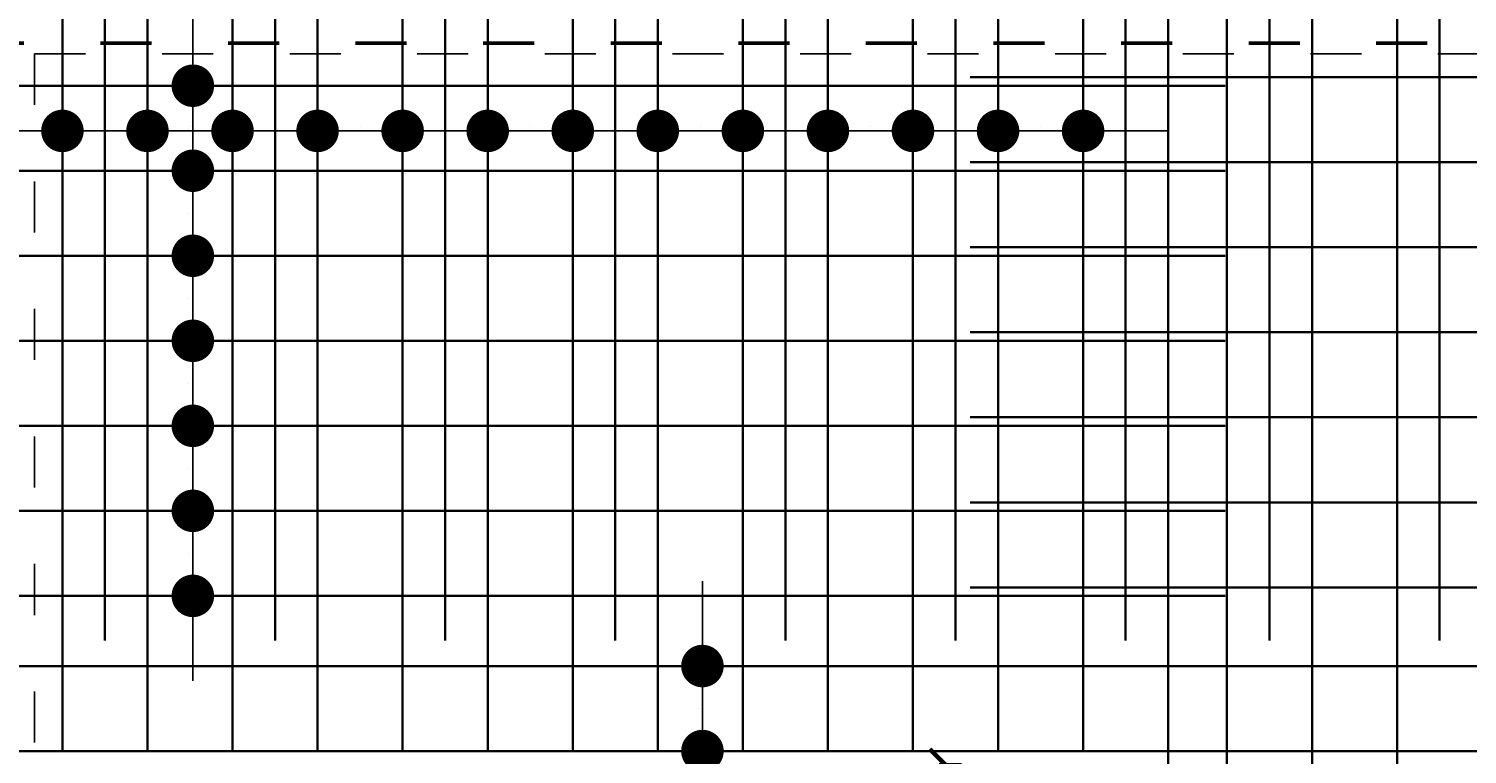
# Model space of a CAD drawing. Header units: millimetres. Extents: x 300938 to 312016, y 11971 to 20881.
# Tile 187 of 239: x 309619 to 309958, y 16742 to 16913. Entities that reach past the tile are written whole.
import ezdxf

# ---------------------------------------------------------------- set-up
doc = ezdxf.new("R2010")
doc.units = ezdxf.units.MM
doc.linetypes.add('ACAD_ISO03W100', pattern=[30, 12, -18])
for name, color, linetype, lineweight in [('konstrukcja wymiary', 1, 'Continuous', 13), ('zbrojenie', 4, 'Continuous', 50), ('zbrojenie płyty', 141, 'Continuous', 35)]:
    doc.layers.add(name, color=color, linetype=linetype, lineweight=lineweight)
doc.layers.add('przerywane', color=6, linetype='ACAD_ISO03W100')
doc.styles.add('KONSTRUKCJA', font='romand.shx', dxfattribs={"oblique": 10})
doc.styles.get("Standard").update_dxf_attribs({"font": 'romand.shx', "oblique": 10})
doc.dimstyles.new('150', dxfattribs={"dimtxt": 10, "dimasz": 7, "dimexe": 1.25, "dimexo": 0.625, "dimgap": 3, "dimtad": 1, "dimdec": 0, "dimrnd": 0.5, "dimtxsty": 'KONSTRUKCJA', "dimblk": 'ARCHTICK', "dimcen": 2.5, "dimadec": 0, "dimazin": 0, "dimtfac": 1, "dimtdec": 0, "dimtix": 1, "dimtmove": 0, "dimatfit": 3, "dimfxl": 4, "dimfxlon": 1, "dimarcsym": 0})
doc.dimstyles.new('kropki', dxfattribs={"dimtxt": 0.001, "dimasz": 10, "dimexe": 1.25, "dimexo": 0.625, "dimgap": 1, "dimtad": 1, "dimtxsty": 'Standard', "dimblk": 'DOT', "dimcen": 2.5, "dimadec": 0, "dimazin": 0, "dimtfac": 1, "dimtmove": 0, "dimatfit": 3, "dimfxl": 1, "dimfxlon": 1, "dimarcsym": 0})

# ---------------------------------------------------------------- blocks, each defined once
blk = doc.blocks.new('_ArchTick')
at = {"color": 0, "linetype": 'ByBlock', "lineweight": 13, "const_width": 0.15}
blk.add_lwpolyline([(-0.5, -0.5), (0.5, 0.5)], dxfattribs=at)
blk = doc.blocks.new('*D1310')
at = {"layer": 'Defpoints', "color": 0, "transparency": 16777216}
for p in [(309620.63, 17601.22), (309620.63, 16740.22), (309164.63, 16613.22)]:
    blk.add_point(p, dxfattribs=at)
at = {"layer": 'konstrukcja wymiary', "color": 0, "lineweight": -2, "transparency": 16777216}
for p, q in [((309164.63, 17597.22), (309164.63, 17602.47)), ((309620.63, 17597.22), (309620.63, 17602.47)), ((309164.63, 17601.22), (309620.63, 17601.22))]:
    blk.add_line(p, q, dxfattribs=at)
at = {"layer": 'konstrukcja wymiary', "color": 0, "lineweight": -2, "transparency": 16777216, "xscale": 7, "yscale": 7, "zscale": 7, "rotation": 180}
blk.add_blockref('_ArchTick', (309164.63, 17601.22), dxfattribs=at)
at = {"layer": 'konstrukcja wymiary', "color": 0, "lineweight": -2, "transparency": 16777216, "xscale": 7, "yscale": 7, "zscale": 7}
blk.add_blockref('_ArchTick', (309620.63, 17601.22), dxfattribs=at)
at = {"layer": 'konstrukcja wymiary', "color": 0, "transparency": 16777216, "insert": (309392.63, 17609.22), "char_height": 10, "attachment_point": 5, "style": 'KONSTRUKCJA'}
blk.add_mtext('456', dxfattribs=at)
blk = doc.blocks.new('*D1311')
at = {"layer": 'Defpoints', "color": 0, "transparency": 16777216}
for p in [(309884.63, 17601.22), (309620.63, 16740.22), (309884.63, 16740.22)]:
    blk.add_point(p, dxfattribs=at)
at = {"layer": 'konstrukcja wymiary', "color": 0, "lineweight": -2, "transparency": 16777216}
for p, q in [((309620.63, 17597.22), (309620.63, 17602.47)), ((309884.63, 17597.22), (309884.63, 17602.47)), ((309620.63, 17601.22), (309884.63, 17601.22))]:
    blk.add_line(p, q, dxfattribs=at)
at = {"layer": 'konstrukcja wymiary', "color": 0, "lineweight": -2, "transparency": 16777216, "xscale": 7, "yscale": 7, "zscale": 7, "rotation": 180}
blk.add_blockref('_ArchTick', (309620.63, 17601.22), dxfattribs=at)
at = {"layer": 'konstrukcja wymiary', "color": 0, "lineweight": -2, "transparency": 16777216, "xscale": 7, "yscale": 7, "zscale": 7}
blk.add_blockref('_ArchTick', (309884.63, 17601.22), dxfattribs=at)
at = {"layer": 'konstrukcja wymiary', "color": 0, "transparency": 16777216, "insert": (309752.63, 17609.22), "char_height": 10, "attachment_point": 5, "style": 'KONSTRUKCJA'}
blk.add_mtext('264', dxfattribs=at)
blk = doc.blocks.new('*D1312')
at = {"layer": 'Defpoints', "color": 0, "transparency": 16777216}
for p in [(310572.63, 17601.22), (309884.63, 16740.22), (310572.63, 16613.22)]:
    blk.add_point(p, dxfattribs=at)
at = {"layer": 'konstrukcja wymiary', "color": 0, "lineweight": -2, "transparency": 16777216}
for p, q in [((309884.63, 17597.22), (309884.63, 17602.47)), ((310572.63, 17597.22), (310572.63, 17602.47)), ((309884.63, 17601.22), (310572.63, 17601.22))]:
    blk.add_line(p, q, dxfattribs=at)
at = {"layer": 'konstrukcja wymiary', "color": 0, "lineweight": -2, "transparency": 16777216, "xscale": 7, "yscale": 7, "zscale": 7, "rotation": 180}
blk.add_blockref('_ArchTick', (309884.63, 17601.22), dxfattribs=at)
at = {"layer": 'konstrukcja wymiary', "color": 0, "lineweight": -2, "transparency": 16777216, "xscale": 7, "yscale": 7, "zscale": 7}
blk.add_blockref('_ArchTick', (310572.63, 17601.22), dxfattribs=at)
at = {"layer": 'konstrukcja wymiary', "color": 0, "transparency": 16777216, "insert": (310228.63, 17609.22), "char_height": 10, "attachment_point": 5, "style": 'KONSTRUKCJA'}
blk.add_mtext('688', dxfattribs=at)
blk = doc.blocks.new('*D1326')
at = {"layer": 'Defpoints', "color": 0, "transparency": 16777216}
for p in [(309884.63, 16740.22), (309834.63, 16356.22), (309884.63, 16356.22)]:
    blk.add_point(p, dxfattribs=at)
at = {"layer": 'konstrukcja wymiary', "color": 0, "lineweight": -2, "transparency": 16777216}
for p, q in [((309838.63, 16740.22), (309833.38, 16740.22)), ((309834.63, 16740.22), (309834.63, 16356.22)), ((309838.63, 16356.22), (309833.38, 16356.22))]:
    blk.add_line(p, q, dxfattribs=at)
at = {"layer": 'konstrukcja wymiary', "color": 0, "lineweight": -2, "transparency": 16777216, "xscale": 7, "yscale": 7, "zscale": 7}
for p, rotation in [((309834.63, 16740.22), 90), ((309834.63, 16356.22), 270)]:
    blk.add_blockref('_ArchTick', p, dxfattribs=dict(at, rotation=rotation))
at = {"layer": 'konstrukcja wymiary', "color": 0, "transparency": 16777216, "insert": (309826.63, 16548.22), "char_height": 10, "attachment_point": 5, "rotation": 90, "style": 'KONSTRUKCJA'}
blk.add_mtext('384', dxfattribs=at)
blk = doc.blocks.new('_Dot')
at = {"color": 0, "linetype": 'ByBlock', "lineweight": -2}
blk.add_line((-0.5, 0), (-1, 0), dxfattribs=at)
at = {"color": 0, "linetype": 'ByBlock', "const_width": 0.5}
blk.add_lwpolyline([(-0.25, 0, 1), (0.25, 0, 1)], format="xyb", close=True, dxfattribs=at)
blk = doc.blocks.new('*D1668')
at = {"layer": 'Defpoints', "color": 0, "transparency": 16777216}
for p in [(309647.19, 16939.72), (309647.19, 16899.72), (309657.86, 16899.72)]:
    blk.add_point(p, dxfattribs=at)
at = {"layer": 'konstrukcja wymiary', "color": 0, "lineweight": -2, "transparency": 16777216}
for p, q in [((309656.86, 16939.72), (309659.11, 16939.72)), ((309657.86, 16929.72), (309657.86, 16909.72)), ((309656.86, 16899.72), (309659.11, 16899.72))]:
    blk.add_line(p, q, dxfattribs=at)
at = {"layer": 'konstrukcja wymiary', "color": 0, "lineweight": -2, "transparency": 16777216, "xscale": 10, "yscale": 10, "zscale": 10}
for p, rotation in [((309657.86, 16939.72), 90), ((309657.86, 16899.72), 270)]:
    blk.add_blockref('_Dot', p, dxfattribs=dict(at, rotation=rotation))
at = {"layer": 'konstrukcja wymiary', "color": 0, "transparency": 16777216, "insert": (309656.86, 16919.72), "char_height": 0.001, "attachment_point": 5, "rotation": 90}
blk.add_mtext('40', dxfattribs=at)
blk = doc.blocks.new('*D1669')
at = {"layer": 'Defpoints', "color": 0, "transparency": 16777216}
for p in [(309647.19, 16899.72), (309647.19, 16879.72), (309657.86, 16879.72)]:
    blk.add_point(p, dxfattribs=at)
at = {"layer": 'konstrukcja wymiary', "color": 0, "lineweight": -2, "transparency": 16777216}
for p, q in [((309657.86, 16909.72), (309657.86, 16919.72)), ((309656.86, 16899.72), (309659.11, 16899.72)), ((309657.86, 16899.72), (309657.86, 16879.72)), ((309656.86, 16879.72), (309659.11, 16879.72)), ((309657.86, 16869.72), (309657.86, 16859.72))]:
    blk.add_line(p, q, dxfattribs=at)
at = {"layer": 'konstrukcja wymiary', "color": 0, "lineweight": -2, "transparency": 16777216, "xscale": 10, "yscale": 10, "zscale": 10}
for p, rotation in [((309657.86, 16899.72), 270), ((309657.86, 16879.72), 90)]:
    blk.add_blockref('_Dot', p, dxfattribs=dict(at, rotation=rotation))
at = {"layer": 'konstrukcja wymiary', "color": 0, "transparency": 16777216, "insert": (309656.86, 16889.72), "char_height": 0.001, "attachment_point": 5, "rotation": 90}
blk.add_mtext('20', dxfattribs=at)
blk = doc.blocks.new('*D1670')
at = {"layer": 'Defpoints', "color": 0, "transparency": 16777216}
for p in [(309647.19, 16879.72), (309647.19, 16859.72), (309657.86, 16859.72)]:
    blk.add_point(p, dxfattribs=at)
at = {"layer": 'konstrukcja wymiary', "color": 0, "lineweight": -2, "transparency": 16777216}
for p, q in [((309657.86, 16889.72), (309657.86, 16899.72)), ((309656.86, 16879.72), (309659.11, 16879.72)), ((309657.86, 16879.72), (309657.86, 16859.72)), ((309656.86, 16859.72), (309659.11, 16859.72)), ((309657.86, 16849.72), (309657.86, 16839.72))]:
    blk.add_line(p, q, dxfattribs=at)
at = {"layer": 'konstrukcja wymiary', "color": 0, "lineweight": -2, "transparency": 16777216, "xscale": 10, "yscale": 10, "zscale": 10}
for p, rotation in [((309657.86, 16879.72), 270), ((309657.86, 16859.72), 90)]:
    blk.add_blockref('_Dot', p, dxfattribs=dict(at, rotation=rotation))
at = {"layer": 'konstrukcja wymiary', "color": 0, "transparency": 16777216, "insert": (309656.86, 16869.72), "char_height": 0.001, "attachment_point": 5, "rotation": 90}
blk.add_mtext('20', dxfattribs=at)
blk = doc.blocks.new('*D1671')
at = {"layer": 'Defpoints', "color": 0, "transparency": 16777216}
for p in [(309647.19, 16859.72), (309647.19, 16839.72), (309657.86, 16839.72)]:
    blk.add_point(p, dxfattribs=at)
at = {"layer": 'konstrukcja wymiary', "color": 0, "lineweight": -2, "transparency": 16777216}
for p, q in [((309657.86, 16869.72), (309657.86, 16879.72)), ((309656.86, 16859.72), (309659.11, 16859.72)), ((309657.86, 16859.72), (309657.86, 16839.72)), ((309656.86, 16839.72), (309659.11, 16839.72)), ((309657.86, 16829.72), (309657.86, 16819.72))]:
    blk.add_line(p, q, dxfattribs=at)
at = {"layer": 'konstrukcja wymiary', "color": 0, "lineweight": -2, "transparency": 16777216, "xscale": 10, "yscale": 10, "zscale": 10}
for p, rotation in [((309657.86, 16859.72), 270), ((309657.86, 16839.72), 90)]:
    blk.add_blockref('_Dot', p, dxfattribs=dict(at, rotation=rotation))
at = {"layer": 'konstrukcja wymiary', "color": 0, "transparency": 16777216, "insert": (309656.86, 16849.72), "char_height": 0.001, "attachment_point": 5, "rotation": 90}
blk.add_mtext('20', dxfattribs=at)
blk = doc.blocks.new('*D1672')
at = {"layer": 'Defpoints', "color": 0, "transparency": 16777216}
for p in [(309647.19, 16839.72), (309647.19, 16819.72), (309657.86, 16819.72)]:
    blk.add_point(p, dxfattribs=at)
at = {"layer": 'konstrukcja wymiary', "color": 0, "lineweight": -2, "transparency": 16777216}
for p, q in [((309657.86, 16849.72), (309657.86, 16859.72)), ((309656.86, 16839.72), (309659.11, 16839.72)), ((309657.86, 16839.72), (309657.86, 16819.72)), ((309656.86, 16819.72), (309659.11, 16819.72)), ((309657.86, 16809.72), (309657.86, 16799.72))]:
    blk.add_line(p, q, dxfattribs=at)
at = {"layer": 'konstrukcja wymiary', "color": 0, "lineweight": -2, "transparency": 16777216, "xscale": 10, "yscale": 10, "zscale": 10}
for p, rotation in [((309657.86, 16839.72), 270), ((309657.86, 16819.72), 90)]:
    blk.add_blockref('_Dot', p, dxfattribs=dict(at, rotation=rotation))
at = {"layer": 'konstrukcja wymiary', "color": 0, "transparency": 16777216, "insert": (309656.86, 16829.72), "char_height": 0.001, "attachment_point": 5, "rotation": 90}
blk.add_mtext('20', dxfattribs=at)
blk = doc.blocks.new('*D1673')
at = {"layer": 'Defpoints', "color": 0, "transparency": 16777216}
for p in [(309647.19, 16819.72), (309647.19, 16799.72), (309657.86, 16799.72)]:
    blk.add_point(p, dxfattribs=at)
at = {"layer": 'konstrukcja wymiary', "color": 0, "lineweight": -2, "transparency": 16777216}
for p, q in [((309657.86, 16829.72), (309657.86, 16839.72)), ((309656.86, 16819.72), (309659.11, 16819.72)), ((309657.86, 16819.72), (309657.86, 16799.72)), ((309656.86, 16799.72), (309659.11, 16799.72)), ((309657.86, 16789.72), (309657.86, 16779.72))]:
    blk.add_line(p, q, dxfattribs=at)
at = {"layer": 'konstrukcja wymiary', "color": 0, "lineweight": -2, "transparency": 16777216, "xscale": 10, "yscale": 10, "zscale": 10}
for p, rotation in [((309657.86, 16819.72), 270), ((309657.86, 16799.72), 90)]:
    blk.add_blockref('_Dot', p, dxfattribs=dict(at, rotation=rotation))
at = {"layer": 'konstrukcja wymiary', "color": 0, "transparency": 16777216, "insert": (309656.86, 16809.72), "char_height": 0.001, "attachment_point": 5, "rotation": 90}
blk.add_mtext('20', dxfattribs=at)
blk = doc.blocks.new('*D1674')
at = {"layer": 'Defpoints', "color": 0, "transparency": 16777216}
for p in [(309647.19, 16799.72), (309647.19, 16779.72), (309657.86, 16779.72)]:
    blk.add_point(p, dxfattribs=at)
at = {"layer": 'konstrukcja wymiary', "color": 0, "lineweight": -2, "transparency": 16777216}
for p, q in [((309657.86, 16809.72), (309657.86, 16819.72)), ((309656.86, 16799.72), (309659.11, 16799.72)), ((309657.86, 16799.72), (309657.86, 16779.72)), ((309656.86, 16779.72), (309659.11, 16779.72)), ((309657.86, 16769.72), (309657.86, 16759.72))]:
    blk.add_line(p, q, dxfattribs=at)
at = {"layer": 'konstrukcja wymiary', "color": 0, "lineweight": -2, "transparency": 16777216, "xscale": 10, "yscale": 10, "zscale": 10}
for p, rotation in [((309657.86, 16799.72), 270), ((309657.86, 16779.72), 90)]:
    blk.add_blockref('_Dot', p, dxfattribs=dict(at, rotation=rotation))
at = {"layer": 'konstrukcja wymiary', "color": 0, "transparency": 16777216, "insert": (309656.86, 16789.72), "char_height": 0.001, "attachment_point": 5, "rotation": 90}
blk.add_mtext('20', dxfattribs=at)
blk = doc.blocks.new('*D1827')
at = {"layer": 'Defpoints', "color": 0, "transparency": 16777216}
for p in [(309807.19, 16763.22), (309777.68, 16743.22), (309807.19, 16743.22)]:
    blk.add_point(p, dxfattribs=at)
at = {"layer": 'konstrukcja wymiary', "color": 0, "lineweight": -2, "transparency": 16777216}
for p, q in [((309777.68, 16773.22), (309777.68, 16783.22)), ((309778.68, 16763.22), (309776.43, 16763.22)), ((309777.68, 16763.22), (309777.68, 16743.22)), ((309778.68, 16743.22), (309776.43, 16743.22)), ((309777.68, 16733.22), (309777.68, 16723.22))]:
    blk.add_line(p, q, dxfattribs=at)
at = {"layer": 'konstrukcja wymiary', "color": 0, "lineweight": -2, "transparency": 16777216, "xscale": 10, "yscale": 10, "zscale": 10}
for p, rotation in [((309777.68, 16763.22), 270), ((309777.68, 16743.22), 90)]:
    blk.add_blockref('_Dot', p, dxfattribs=dict(at, rotation=rotation))
at = {"layer": 'konstrukcja wymiary', "color": 0, "transparency": 16777216, "insert": (309776.68, 16753.22), "char_height": 0.001, "attachment_point": 5, "rotation": 90}
blk.add_mtext('20', dxfattribs=at)
blk = doc.blocks.new('*D1993')
at = {"layer": 'Defpoints', "color": 0, "transparency": 16777216}
for p in [(309647.19, 16889.09), (309627.19, 16879.72), (309647.19, 16879.72)]:
    blk.add_point(p, dxfattribs=at)
at = {"layer": 'konstrukcja wymiary', "color": 0, "lineweight": -2, "transparency": 16777216}
for p, q in [((309617.19, 16889.09), (309607.19, 16889.09)), ((309627.19, 16888.09), (309627.19, 16890.34)), ((309627.19, 16889.09), (309647.19, 16889.09)), ((309647.19, 16888.09), (309647.19, 16890.34)), ((309657.19, 16889.09), (309667.19, 16889.09))]:
    blk.add_line(p, q, dxfattribs=at)
at = {"layer": 'konstrukcja wymiary', "color": 0, "lineweight": -2, "transparency": 16777216, "xscale": 10, "yscale": 10, "zscale": 10}
blk.add_blockref('_Dot', (309627.19, 16889.09), dxfattribs=at)
at = {"layer": 'konstrukcja wymiary', "color": 0, "lineweight": -2, "transparency": 16777216, "xscale": 10, "yscale": 10, "zscale": 10, "rotation": 180}
blk.add_blockref('_Dot', (309647.19, 16889.09), dxfattribs=at)
at = {"layer": 'konstrukcja wymiary', "color": 0, "transparency": 16777216, "insert": (309637.19, 16890.09), "char_height": 0.001, "attachment_point": 5}
blk.add_mtext('20', dxfattribs=at)
blk = doc.blocks.new('*D1994')
at = {"layer": 'Defpoints', "color": 0, "transparency": 16777216}
for p in [(309667.19, 16889.09), (309647.19, 16879.72), (309667.19, 16879.72)]:
    blk.add_point(p, dxfattribs=at)
at = {"layer": 'konstrukcja wymiary', "color": 0, "lineweight": -2, "transparency": 16777216}
for p, q in [((309637.19, 16889.09), (309627.19, 16889.09)), ((309647.19, 16888.09), (309647.19, 16890.34)), ((309647.19, 16889.09), (309667.19, 16889.09)), ((309667.19, 16888.09), (309667.19, 16890.34)), ((309677.19, 16889.09), (309687.19, 16889.09))]:
    blk.add_line(p, q, dxfattribs=at)
at = {"layer": 'konstrukcja wymiary', "color": 0, "lineweight": -2, "transparency": 16777216, "xscale": 10, "yscale": 10, "zscale": 10}
blk.add_blockref('_Dot', (309647.19, 16889.09), dxfattribs=at)
at = {"layer": 'konstrukcja wymiary', "color": 0, "lineweight": -2, "transparency": 16777216, "xscale": 10, "yscale": 10, "zscale": 10, "rotation": 180}
blk.add_blockref('_Dot', (309667.19, 16889.09), dxfattribs=at)
at = {"layer": 'konstrukcja wymiary', "color": 0, "transparency": 16777216, "insert": (309657.19, 16890.09), "char_height": 0.001, "attachment_point": 5}
blk.add_mtext('20', dxfattribs=at)
blk = doc.blocks.new('*D1995')
at = {"layer": 'Defpoints', "color": 0, "transparency": 16777216}
for p in [(309687.19, 16889.09), (309667.19, 16879.72), (309687.19, 16879.72)]:
    blk.add_point(p, dxfattribs=at)
at = {"layer": 'konstrukcja wymiary', "color": 0, "lineweight": -2, "transparency": 16777216}
for p, q in [((309657.19, 16889.09), (309647.19, 16889.09)), ((309667.19, 16888.09), (309667.19, 16890.34)), ((309667.19, 16889.09), (309687.19, 16889.09)), ((309687.19, 16888.09), (309687.19, 16890.34)), ((309697.19, 16889.09), (309707.19, 16889.09))]:
    blk.add_line(p, q, dxfattribs=at)
at = {"layer": 'konstrukcja wymiary', "color": 0, "lineweight": -2, "transparency": 16777216, "xscale": 10, "yscale": 10, "zscale": 10}
blk.add_blockref('_Dot', (309667.19, 16889.09), dxfattribs=at)
at = {"layer": 'konstrukcja wymiary', "color": 0, "lineweight": -2, "transparency": 16777216, "xscale": 10, "yscale": 10, "zscale": 10, "rotation": 180}
blk.add_blockref('_Dot', (309687.19, 16889.09), dxfattribs=at)
at = {"layer": 'konstrukcja wymiary', "color": 0, "transparency": 16777216, "insert": (309677.19, 16890.09), "char_height": 0.001, "attachment_point": 5}
blk.add_mtext('20', dxfattribs=at)
blk = doc.blocks.new('*D1996')
at = {"layer": 'Defpoints', "color": 0, "transparency": 16777216}
for p in [(309707.19, 16889.09), (309687.19, 16879.72), (309707.19, 16879.72)]:
    blk.add_point(p, dxfattribs=at)
at = {"layer": 'konstrukcja wymiary', "color": 0, "lineweight": -2, "transparency": 16777216}
for p, q in [((309677.19, 16889.09), (309667.19, 16889.09)), ((309687.19, 16888.09), (309687.19, 16890.34)), ((309687.19, 16889.09), (309707.19, 16889.09)), ((309707.19, 16888.09), (309707.19, 16890.34)), ((309717.19, 16889.09), (309727.19, 16889.09))]:
    blk.add_line(p, q, dxfattribs=at)
at = {"layer": 'konstrukcja wymiary', "color": 0, "lineweight": -2, "transparency": 16777216, "xscale": 10, "yscale": 10, "zscale": 10}
blk.add_blockref('_Dot', (309687.19, 16889.09), dxfattribs=at)
at = {"layer": 'konstrukcja wymiary', "color": 0, "lineweight": -2, "transparency": 16777216, "xscale": 10, "yscale": 10, "zscale": 10, "rotation": 180}
blk.add_blockref('_Dot', (309707.19, 16889.09), dxfattribs=at)
at = {"layer": 'konstrukcja wymiary', "color": 0, "transparency": 16777216, "insert": (309697.19, 16890.09), "char_height": 0.001, "attachment_point": 5}
blk.add_mtext('20', dxfattribs=at)
blk = doc.blocks.new('*D1997')
at = {"layer": 'Defpoints', "color": 0, "transparency": 16777216}
for p in [(309727.19, 16889.09), (309707.19, 16879.72), (309727.19, 16879.72)]:
    blk.add_point(p, dxfattribs=at)
at = {"layer": 'konstrukcja wymiary', "color": 0, "lineweight": -2, "transparency": 16777216}
for p, q in [((309697.19, 16889.09), (309687.19, 16889.09)), ((309707.19, 16888.09), (309707.19, 16890.34)), ((309707.19, 16889.09), (309727.19, 16889.09)), ((309727.19, 16888.09), (309727.19, 16890.34)), ((309737.19, 16889.09), (309747.19, 16889.09))]:
    blk.add_line(p, q, dxfattribs=at)
at = {"layer": 'konstrukcja wymiary', "color": 0, "lineweight": -2, "transparency": 16777216, "xscale": 10, "yscale": 10, "zscale": 10}
blk.add_blockref('_Dot', (309707.19, 16889.09), dxfattribs=at)
at = {"layer": 'konstrukcja wymiary', "color": 0, "lineweight": -2, "transparency": 16777216, "xscale": 10, "yscale": 10, "zscale": 10, "rotation": 180}
blk.add_blockref('_Dot', (309727.19, 16889.09), dxfattribs=at)
at = {"layer": 'konstrukcja wymiary', "color": 0, "transparency": 16777216, "insert": (309717.19, 16890.09), "char_height": 0.001, "attachment_point": 5}
blk.add_mtext('20', dxfattribs=at)
blk = doc.blocks.new('*D1998')
at = {"layer": 'Defpoints', "color": 0, "transparency": 16777216}
for p in [(309747.19, 16889.09), (309727.19, 16879.72), (309747.19, 16879.72)]:
    blk.add_point(p, dxfattribs=at)
at = {"layer": 'konstrukcja wymiary', "color": 0, "lineweight": -2, "transparency": 16777216}
for p, q in [((309717.19, 16889.09), (309707.19, 16889.09)), ((309727.19, 16888.09), (309727.19, 16890.34)), ((309727.19, 16889.09), (309747.19, 16889.09)), ((309747.19, 16888.09), (309747.19, 16890.34)), ((309757.19, 16889.09), (309767.19, 16889.09))]:
    blk.add_line(p, q, dxfattribs=at)
at = {"layer": 'konstrukcja wymiary', "color": 0, "lineweight": -2, "transparency": 16777216, "xscale": 10, "yscale": 10, "zscale": 10}
blk.add_blockref('_Dot', (309727.19, 16889.09), dxfattribs=at)
at = {"layer": 'konstrukcja wymiary', "color": 0, "lineweight": -2, "transparency": 16777216, "xscale": 10, "yscale": 10, "zscale": 10, "rotation": 180}
blk.add_blockref('_Dot', (309747.19, 16889.09), dxfattribs=at)
at = {"layer": 'konstrukcja wymiary', "color": 0, "transparency": 16777216, "insert": (309737.19, 16890.09), "char_height": 0.001, "attachment_point": 5}
blk.add_mtext('20', dxfattribs=at)
blk = doc.blocks.new('*D1999')
at = {"layer": 'Defpoints', "color": 0, "transparency": 16777216}
for p in [(309767.19, 16889.09), (309747.19, 16879.72), (309767.19, 16879.72)]:
    blk.add_point(p, dxfattribs=at)
at = {"layer": 'konstrukcja wymiary', "color": 0, "lineweight": -2, "transparency": 16777216}
for p, q in [((309737.19, 16889.09), (309727.19, 16889.09)), ((309747.19, 16888.09), (309747.19, 16890.34)), ((309747.19, 16889.09), (309767.19, 16889.09)), ((309767.19, 16888.09), (309767.19, 16890.34)), ((309777.19, 16889.09), (309787.19, 16889.09))]:
    blk.add_line(p, q, dxfattribs=at)
at = {"layer": 'konstrukcja wymiary', "color": 0, "lineweight": -2, "transparency": 16777216, "xscale": 10, "yscale": 10, "zscale": 10}
blk.add_blockref('_Dot', (309747.19, 16889.09), dxfattribs=at)
at = {"layer": 'konstrukcja wymiary', "color": 0, "lineweight": -2, "transparency": 16777216, "xscale": 10, "yscale": 10, "zscale": 10, "rotation": 180}
blk.add_blockref('_Dot', (309767.19, 16889.09), dxfattribs=at)
at = {"layer": 'konstrukcja wymiary', "color": 0, "transparency": 16777216, "insert": (309757.19, 16890.09), "char_height": 0.001, "attachment_point": 5}
blk.add_mtext('20', dxfattribs=at)
blk = doc.blocks.new('*D2000')
at = {"layer": 'Defpoints', "color": 0, "transparency": 16777216}
for p in [(309787.19, 16889.09), (309767.19, 16879.72), (309787.19, 16879.72)]:
    blk.add_point(p, dxfattribs=at)
at = {"layer": 'konstrukcja wymiary', "color": 0, "lineweight": -2, "transparency": 16777216}
for p, q in [((309757.19, 16889.09), (309747.19, 16889.09)), ((309767.19, 16888.09), (309767.19, 16890.34)), ((309767.19, 16889.09), (309787.19, 16889.09)), ((309787.19, 16888.09), (309787.19, 16890.34)), ((309797.19, 16889.09), (309807.19, 16889.09))]:
    blk.add_line(p, q, dxfattribs=at)
at = {"layer": 'konstrukcja wymiary', "color": 0, "lineweight": -2, "transparency": 16777216, "xscale": 10, "yscale": 10, "zscale": 10}
blk.add_blockref('_Dot', (309767.19, 16889.09), dxfattribs=at)
at = {"layer": 'konstrukcja wymiary', "color": 0, "lineweight": -2, "transparency": 16777216, "xscale": 10, "yscale": 10, "zscale": 10, "rotation": 180}
blk.add_blockref('_Dot', (309787.19, 16889.09), dxfattribs=at)
at = {"layer": 'konstrukcja wymiary', "color": 0, "transparency": 16777216, "insert": (309777.19, 16890.09), "char_height": 0.001, "attachment_point": 5}
blk.add_mtext('20', dxfattribs=at)
blk = doc.blocks.new('*D2001')
at = {"layer": 'Defpoints', "color": 0, "transparency": 16777216}
for p in [(309807.19, 16889.09), (309787.19, 16879.72), (309807.19, 16879.72)]:
    blk.add_point(p, dxfattribs=at)
at = {"layer": 'konstrukcja wymiary', "color": 0, "lineweight": -2, "transparency": 16777216}
for p, q in [((309777.19, 16889.09), (309767.19, 16889.09)), ((309787.19, 16888.09), (309787.19, 16890.34)), ((309787.19, 16889.09), (309807.19, 16889.09)), ((309807.19, 16888.09), (309807.19, 16890.34)), ((309817.19, 16889.09), (309827.19, 16889.09))]:
    blk.add_line(p, q, dxfattribs=at)
at = {"layer": 'konstrukcja wymiary', "color": 0, "lineweight": -2, "transparency": 16777216, "xscale": 10, "yscale": 10, "zscale": 10}
blk.add_blockref('_Dot', (309787.19, 16889.09), dxfattribs=at)
at = {"layer": 'konstrukcja wymiary', "color": 0, "lineweight": -2, "transparency": 16777216, "xscale": 10, "yscale": 10, "zscale": 10, "rotation": 180}
blk.add_blockref('_Dot', (309807.19, 16889.09), dxfattribs=at)
at = {"layer": 'konstrukcja wymiary', "color": 0, "transparency": 16777216, "insert": (309797.19, 16890.09), "char_height": 0.001, "attachment_point": 5}
blk.add_mtext('20', dxfattribs=at)
blk = doc.blocks.new('*D2002')
at = {"layer": 'Defpoints', "color": 0, "transparency": 16777216}
for p in [(309827.19, 16889.09), (309807.19, 16879.72), (309827.19, 16879.72)]:
    blk.add_point(p, dxfattribs=at)
at = {"layer": 'konstrukcja wymiary', "color": 0, "lineweight": -2, "transparency": 16777216}
for p, q in [((309797.19, 16889.09), (309787.19, 16889.09)), ((309807.19, 16888.09), (309807.19, 16890.34)), ((309807.19, 16889.09), (309827.19, 16889.09)), ((309827.19, 16888.09), (309827.19, 16890.34)), ((309837.19, 16889.09), (309847.19, 16889.09))]:
    blk.add_line(p, q, dxfattribs=at)
at = {"layer": 'konstrukcja wymiary', "color": 0, "lineweight": -2, "transparency": 16777216, "xscale": 10, "yscale": 10, "zscale": 10}
blk.add_blockref('_Dot', (309807.19, 16889.09), dxfattribs=at)
at = {"layer": 'konstrukcja wymiary', "color": 0, "lineweight": -2, "transparency": 16777216, "xscale": 10, "yscale": 10, "zscale": 10, "rotation": 180}
blk.add_blockref('_Dot', (309827.19, 16889.09), dxfattribs=at)
at = {"layer": 'konstrukcja wymiary', "color": 0, "transparency": 16777216, "insert": (309817.19, 16890.09), "char_height": 0.001, "attachment_point": 5}
blk.add_mtext('20', dxfattribs=at)
blk = doc.blocks.new('*D2003')
at = {"layer": 'Defpoints', "color": 0, "transparency": 16777216}
for p in [(309847.19, 16889.09), (309827.19, 16879.72), (309847.19, 16879.72)]:
    blk.add_point(p, dxfattribs=at)
at = {"layer": 'konstrukcja wymiary', "color": 0, "lineweight": -2, "transparency": 16777216}
for p, q in [((309817.19, 16889.09), (309807.19, 16889.09)), ((309827.19, 16888.09), (309827.19, 16890.34)), ((309827.19, 16889.09), (309847.19, 16889.09)), ((309847.19, 16888.09), (309847.19, 16890.34)), ((309857.19, 16889.09), (309867.19, 16889.09))]:
    blk.add_line(p, q, dxfattribs=at)
at = {"layer": 'konstrukcja wymiary', "color": 0, "lineweight": -2, "transparency": 16777216, "xscale": 10, "yscale": 10, "zscale": 10}
blk.add_blockref('_Dot', (309827.19, 16889.09), dxfattribs=at)
at = {"layer": 'konstrukcja wymiary', "color": 0, "lineweight": -2, "transparency": 16777216, "xscale": 10, "yscale": 10, "zscale": 10, "rotation": 180}
blk.add_blockref('_Dot', (309847.19, 16889.09), dxfattribs=at)
at = {"layer": 'konstrukcja wymiary', "color": 0, "transparency": 16777216, "insert": (309837.19, 16890.09), "char_height": 0.001, "attachment_point": 5}
blk.add_mtext('20', dxfattribs=at)
blk = doc.blocks.new('*D2004')
at = {"layer": 'Defpoints', "color": 0, "transparency": 16777216}
for p in [(309867.19, 16889.09), (309847.19, 16879.72), (309867.19, 16879.72)]:
    blk.add_point(p, dxfattribs=at)
at = {"layer": 'konstrukcja wymiary', "color": 0, "lineweight": -2, "transparency": 16777216}
for p, q in [((309837.19, 16889.09), (309827.19, 16889.09)), ((309847.19, 16888.09), (309847.19, 16890.34)), ((309847.19, 16889.09), (309867.19, 16889.09)), ((309867.19, 16888.09), (309867.19, 16890.34)), ((309877.19, 16889.09), (309887.19, 16889.09))]:
    blk.add_line(p, q, dxfattribs=at)
at = {"layer": 'konstrukcja wymiary', "color": 0, "lineweight": -2, "transparency": 16777216, "xscale": 10, "yscale": 10, "zscale": 10}
blk.add_blockref('_Dot', (309847.19, 16889.09), dxfattribs=at)
at = {"layer": 'konstrukcja wymiary', "color": 0, "lineweight": -2, "transparency": 16777216, "xscale": 10, "yscale": 10, "zscale": 10, "rotation": 180}
blk.add_blockref('_Dot', (309867.19, 16889.09), dxfattribs=at)
at = {"layer": 'konstrukcja wymiary', "color": 0, "transparency": 16777216, "insert": (309857.19, 16890.09), "char_height": 0.001, "attachment_point": 5}
blk.add_mtext('20', dxfattribs=at)

msp = doc.modelspace()

# ---------------------------------------------------------------- linework, layer by layer
at = {"layer": 'przerywane'}
for q in [(310116.631, 16907.224), (309620.631, 16740.224)]:
    msp.add_line((309620.631, 16907.224), q, dxfattribs=at)
at = {"layer": 'zbrojenie', "linetype": 'ACAD_ISO03W100'}
msp.add_line((310758.131, 16909.724), (308979.131, 16909.724), dxfattribs=at)
at = {"layer": 'zbrojenie płyty'}
for p, q in [((309627.189, 17069.224), (309627.189, 16743.224)), ((309637.189, 17069.224), (309637.189, 16769.224)), ((309647.189, 17069.224), (309647.189, 16743.224)), ((309667.189, 17069.224), (309667.189, 16743.224)), ((309677.189, 17069.224), (309677.189, 16769.224)), ((309687.189, 17069.224), (309687.189, 16743.224)), ((309707.189, 17069.224), (309707.189, 16743.224)), ((309717.189, 17069.224), (309717.189, 16769.224)), ((309727.189, 17069.224), (309727.189, 16743.224)), ((309747.189, 17069.224), (309747.189, 16743.224)), ((309757.189, 17069.224), (309757.189, 16769.224)), ((309767.189, 17069.224), (309767.189, 16743.224)), ((309787.189, 17069.224), (309787.189, 16743.224)), ((309797.189, 17069.224), (309797.189, 16769.224)), ((309807.189, 17069.224), (309807.189, 16743.224)), ((309827.189, 17069.224), (309827.189, 16743.224)), ((309837.189, 17069.224), (309837.189, 16769.224)), ((309847.189, 17069.224), (309847.189, 16743.224)), ((309867.189, 17069.224), (309867.189, 16743.224)), ((309877.189, 17069.224), (309877.189, 16769.224)), ((309887.189, 17069.224), (309887.189, 16334.724)), ((309901.014, 17069.224), (309901.014, 16334.724)), ((309911.014, 17069.224), (309911.014, 16769.224)), ((309921.014, 17069.224), (309921.014, 16334.724)), ((309941.014, 17069.224), (309941.014, 16334.724)), ((309951.014, 17069.224), (309951.014, 16769.224)), ((310760.131, 16901.724), (309840.631, 16901.724)), ((308981.131, 16899.724), (309900.631, 16899.724)), ((310760.131, 16881.724), (309840.631, 16881.724)), ((308981.131, 16879.724), (309900.631, 16879.724)), ((310760.131, 16861.724), (309840.631, 16861.724)), ((308981.131, 16859.724), (309900.631, 16859.724)), ((310760.131, 16841.724), (309840.631, 16841.724)), ((308981.131, 16839.724), (309900.631, 16839.724)), ((310760.131, 16821.724), (309840.631, 16821.724)), ((308981.131, 16819.724), (309900.631, 16819.724)), ((310760.131, 16801.724), (309840.631, 16801.724)), ((308981.131, 16799.724), (309900.631, 16799.724)), ((310760.131, 16781.724), (309840.631, 16781.724)), ((308981.131, 16779.724), (309900.631, 16779.724)), ((309458.631, 16763.224), (310278.631, 16763.224)), ((309458.631, 16743.224), (310278.631, 16743.224))]:
    msp.add_line(p, q, dxfattribs=at)

# ---------------------------------------------------------------- dimensions: what is measured, and where the dimension line sits
at = {"layer": 'konstrukcja wymiary'}
for base, p1, p2, dimstyle, picture, middle in [((309620.631, 17601.224), (309164.631, 16613.224), (309620.631, 16740.224), '150', '*D1310', (309392.631, 17609.224)), ((309884.631, 17601.224), (309620.631, 16740.224), (309884.631, 16740.224), '150', '*D1311', (309752.631, 17609.224)), ((310572.631, 17601.224), (309884.631, 16740.224), (310572.631, 16613.224), '150', '*D1312', (310228.631, 17609.224)), ((309667.189, 16889.088), (309647.189, 16879.724), (309667.189, 16879.724), 'kropki', '*D1994', (309657.189, 16890.088)), ((309687.189, 16889.088), (309667.189, 16879.724), (309687.189, 16879.724), 'kropki', '*D1995', (309677.189, 16890.088)), ((309707.189, 16889.088), (309687.189, 16879.724), (309707.189, 16879.724), 'kropki', '*D1996', (309697.189, 16890.088)), ((309727.189, 16889.088), (309707.189, 16879.724), (309727.189, 16879.724), 'kropki', '*D1997', (309717.189, 16890.088)), ((309747.189, 16889.088), (309727.189, 16879.724), (309747.189, 16879.724), 'kropki', '*D1998', (309737.189, 16890.088)), ((309767.189, 16889.088), (309747.189, 16879.724), (309767.189, 16879.724), 'kropki', '*D1999', (309757.189, 16890.088)), ((309787.189, 16889.088), (309767.189, 16879.724), (309787.189, 16879.724), 'kropki', '*D2000', (309777.189, 16890.088)), ((309807.189, 16889.088), (309787.189, 16879.724), (309807.189, 16879.724), 'kropki', '*D2001', (309797.189, 16890.088)), ((309827.189, 16889.088), (309807.189, 16879.724), (309827.189, 16879.724), 'kropki', '*D2002', (309817.189, 16890.088)), ((309847.189, 16889.088), (309827.189, 16879.724), (309847.189, 16879.724), 'kropki', '*D2003', (309837.189, 16890.088)), ((309867.189, 16889.088), (309847.189, 16879.724), (309867.189, 16879.724), 'kropki', '*D2004', (309857.189, 16890.088))]:
    dim = msp.add_linear_dim(base=base, p1=p1, p2=p2, dimstyle=dimstyle, override={"dimtmove": 1}, dxfattribs=at)
    dim.commit()
    dim.dimension.update_dxf_attribs({"geometry": picture, "text_midpoint": middle})
for base, p1, p2, picture, middle in [((309657.863, 16899.724), (309647.189, 16939.724), (309647.189, 16899.724), '*D1668', (309656.863, 16919.724)), ((309657.863, 16879.724), (309647.189, 16899.724), (309647.189, 16879.724), '*D1669', (309656.863, 16889.724)), ((309657.863, 16859.724), (309647.189, 16879.724), (309647.189, 16859.724), '*D1670', (309656.863, 16869.724)), ((309657.863, 16839.724), (309647.189, 16859.724), (309647.189, 16839.724), '*D1671', (309656.863, 16849.724)), ((309657.863, 16819.724), (309647.189, 16839.724), (309647.189, 16819.724), '*D1672', (309656.863, 16829.724)), ((309657.863, 16799.724), (309647.189, 16819.724), (309647.189, 16799.724), '*D1673', (309656.863, 16809.724)), ((309657.863, 16779.724), (309647.189, 16799.724), (309647.189, 16779.724), '*D1674', (309656.863, 16789.724))]:
    dim = msp.add_linear_dim(base=base, p1=p1, p2=p2, angle=90, dimstyle='kropki', override={"dimtmove": 1}, dxfattribs=at)
    dim.commit()
    dim.dimension.update_dxf_attribs({"geometry": picture, "text_midpoint": middle})
dim = msp.add_linear_dim(base=(309647.189, 16889.088), p1=(309627.189, 16879.724), p2=(309647.189, 16879.724), dimstyle='kropki', dxfattribs=at)
dim.commit()
dim.dimension.update_dxf_attribs({"geometry": '*D1993', "text_midpoint": (309637.189, 16890.088)})
for base, p1, p2, dimstyle, picture, middle in [((309777.676, 16743.224), (309807.189, 16763.224), (309807.189, 16743.224), 'kropki', '*D1827', (309776.676, 16753.224)), ((309834.631, 16356.224), (309884.631, 16740.224), (309884.631, 16356.224), '150', '*D1326', (309826.631, 16548.224))]:
    dim = msp.add_linear_dim(base=base, p1=p1, p2=p2, angle=90, dimstyle=dimstyle, dxfattribs=at)
    dim.commit()
    dim.dimension.update_dxf_attribs({"geometry": picture, "text_midpoint": middle})

doc.saveas('drawing.dxf')
